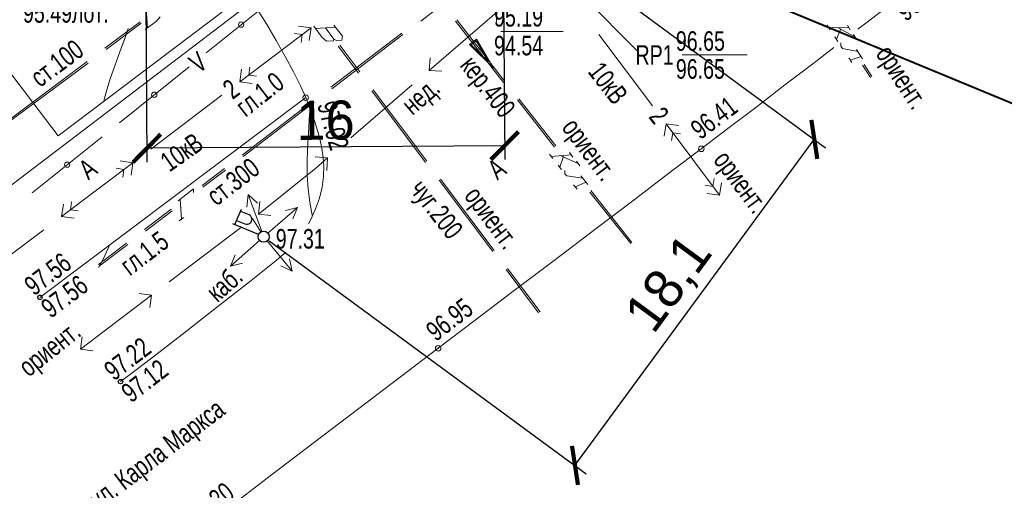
# Model space of a CAD drawing. Extents: x 471 to 2200, y -626 to -216.
# Tile 3 of 11: x 552 to 640, y -434 to -392. Entities that reach past the tile are written whole.
import ezdxf

# ---------------------------------------------------------------- set-up
doc = ezdxf.new("R2010")
doc.units = 0
doc.header["$MEASUREMENT"] = 0
doc.linetypes.add('CONTI', pattern=[0])
for name, color, linetype in [('G', 5, 'Continuous'), ('GORIZDEFAULT', 32, 'CONTI'), ('LAYER1', 7, 'Continuous'), ('NAD_MDEFAULT', 7, 'CONTI'), ('PI_OTDEFAULT', 172, 'CONTI'), ('PI_STDEFAULT', 6, 'CONTI'), ('SIT_LDEFAULT', 7, 'CONTI'), ('USLZNDEFAULT', 7, 'CONTI')]:
    doc.layers.add(name, color=color, linetype=linetype)
doc.styles.add('SHRFT', font='TXT', dxfattribs={"width": 0.75})
doc.dimstyles.new('111', dxfattribs={"dimtxt": 3.5, "dimasz": 2.5, "dimexe": 1.25, "dimexo": 0.625, "dimtad": 1, "dimtoh": 1, "dimdec": 1, "dimlfac": 0.5, "dimrnd": 0.1, "dimdsep": 46, "dimlunit": 6, "dimtxsty": 'Standard', "dimblk": 'ARCHTICK', "dimcen": 2.5, "dimadec": 0, "dimazin": 0, "dimtfac": 1, "dimtdec": 1, "dimtmove": 0, "dimatfit": 3, "dimfxl": 1, "dimtolj": 1, "dimtzin": 0, "dimarcsym": 0})

# ---------------------------------------------------------------- blocks, each defined once
blk = doc.blocks.new('BL_118')
at = {"color": 0}
blk.add_circle((0, 0), 0.2, dxfattribs=at)
blk = doc.blocks.new('BL_33')
at = {"color": 0}
for p, q in [((0, 0.5), (0, 3)), ((0, 2.8), (1.5, 2.8)), ((0.4, 2.8), (0.4, 2)), ((1.3, 2.8), (1.3, 2))]:
    blk.add_line(p, q, dxfattribs=at)
for radius in [0.5, 0]:
    blk.add_circle((0, 0), radius, dxfattribs=at)
blk.add_arc((0.85, 2), 0.45, 180, 0, dxfattribs=at)
blk = doc.blocks.new('_ArchTick')
at = {"layer": 'LAYER1', "color": 0, "const_width": 0.15}
blk.add_lwpolyline([(-0.5, -0.5), (0.5, 0.5)], dxfattribs=at)
blk = doc.blocks.new('*D44')
at = {"layer": 'Defpoints', "color": 0, "linetype": 'Continuous'}
for p in [(595.036, -382.605), (562.995, -382.84), (563.149, -403.873)]:
    blk.add_point(p, dxfattribs=at)
at = {"layer": 'G', "color": 0, "linetype": 'Continuous', "lineweight": -2}
for p, q in [((563, -383.465), (563.158, -405.123)), ((595.041, -383.23), (595.199, -404.889)), ((595.19, -403.639), (563.149, -403.873))]:
    blk.add_line(p, q, dxfattribs=at)
at = {"layer": 'G', "color": 0, "linetype": 'Continuous', "lineweight": -2, "xscale": 2.5, "yscale": 2.5, "zscale": 2.5}
for p, rotation in [((563.149, -403.873), 180.4191801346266), ((595.19, -403.639), 0.4191801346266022)]:
    blk.add_blockref('_ArchTick', p, dxfattribs=dict(at, rotation=rotation))
at = {"layer": 'G', "color": 0, "linetype": 'Continuous', "lineweight": 30, "insert": (579.152, -401.381), "char_height": 3.5, "attachment_point": 5, "rotation": 0.41918}
blk.add_mtext('\\A1;16', dxfattribs=at)
blk = doc.blocks.new('*D46')
at = {"layer": 'Defpoints', "color": 0, "linetype": 'Continuous'}
for p in [(595.036, -382.605), (622.916, -403.078), (573.606, -411.789)]:
    blk.add_point(p, dxfattribs=at)
at = {"layer": 'G', "color": 0, "linetype": 'Continuous', "lineweight": -2}
for p, q in [((595.54, -382.975), (623.924, -403.818)), ((601.486, -432.262), (622.916, -403.078)), ((574.11, -412.159), (602.494, -433.002))]:
    blk.add_line(p, q, dxfattribs=at)
at = {"layer": 'G', "color": 0, "linetype": 'Continuous', "lineweight": -2, "xscale": 2.5, "yscale": 2.5, "zscale": 2.5}
for p, rotation in [((622.916, -403.078), 53.70923580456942), ((601.486, -432.262), 233.7092358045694)]:
    blk.add_blockref('_ArchTick', p, dxfattribs=dict(at, rotation=rotation))
at = {"layer": 'G', "color": 0, "linetype": 'Continuous', "lineweight": 30, "insert": (610.052, -416.092), "char_height": 3.5, "attachment_point": 5, "rotation": 53.70924}
blk.add_mtext('\\A1;18,1', dxfattribs=at)

msp = doc.modelspace()

# ---------------------------------------------------------------- linework, layer by layer
at = {"color": 34, "lineweight": 0}
for p, q in [((592.041, -394.589), (592.671, -394.096)), ((594.203, -396.706), (592.041, -394.589)), ((592.189, -394.6), (592.646, -394.243)), ((593.735, -396.108), (592.189, -394.6)), ((592.646, -394.243), (593.735, -396.108)), ((592.671, -394.096), (594.203, -396.706))]:
    msp.add_line(p, q, dxfattribs=at)
at = {"layer": 'G', "linetype": 'Continuous', "lineweight": 40}
msp.add_line((685.925, -418.657), (596.541, -381.598), dxfattribs=at)
at = {"layer": 'GORIZDEFAULT', "color": 32, "lineweight": 0}
for points in [[(559.315, -399.66), (559.335, -399.5), (559.555, -398.64), (559.875, -397.64), (560.295, -396.48), (560.735, -395.24), (561.195, -393.96), (561.484, -393.134)], [(577.975, -409.94), (577.955, -409.86), (577.735, -408.7), (577.595, -407.5), (577.515, -406.3), (577.515, -405.12), (577.535, -403.98), (577.595, -402.96), (577.655, -402.04), (577.695, -401.28), (577.735, -400.62), (577.735, -400.26)], [(558.814, -414.554), (559.255, -413.74), (559.735, -412.7), (559.795, -412.54)]]:
    msp.add_lwpolyline(points, dxfattribs=at)
at = {"layer": 'NAD_MDEFAULT', "color": 7, "lineweight": 0}
for p, q in [((596.484, -384.512), (607.033, -395.126)), ((594.843, -393.429), (600.419, -393.429)), ((611.085, -395.518), (616.914, -395.518))]:
    msp.add_line(p, q, dxfattribs=at)
at = {"layer": 'PI_STDEFAULT', "color": 7, "lineweight": 0}
for centre in [(577.375, -399.34), (612.795, -403.92), (589.235, -421.78)]:
    msp.add_circle(centre, 0.25, dxfattribs=at)
for p in [(577.375, -399.34), (612.795, -403.92), (589.235, -421.78)]:
    msp.add_point(p, dxfattribs=at)
at = {"layer": 'SIT_LDEFAULT', "color": 1, "lineweight": 0}
msp.add_line((646.295, -334.54), (531.655, -421.92), dxfattribs=at)
at = {"layer": 'SIT_LDEFAULT', "color": 7, "lineweight": 0}
for p, q in [((572.115, -389.98), (555.195, -402.76)), ((574.715, -390.3), (568.475, -395.32)), ((563.095, -391.31), (563.195, -393.11)), ((573.875, -392.74), (572.975, -391.32)), ((587.675, -392.48), (590.055, -390.66)), ((627.755, -392.48), (630.255, -390.56)), ((564.335, -392.11), (563.995, -392.51)), ((588.435, -396.9), (594.495, -391.68)), ((594.495, -391.68), (594.415, -392.82)), ((563.995, -392.51), (562.995, -393.25)), ((577.855, -393.1), (571.475, -397.92)), ((574.735, -394.22), (573.875, -392.74)), ((577.855, -393.1), (576.735, -392.94)), ((577.695, -394.22), (577.855, -393.1)), ((578.855, -393.94), (578.095, -392.94)), ((580.055, -393.04), (578.255, -393.14)), ((579.895, -394.1), (579.155, -393.1)), ((579.895, -392.84), (580.655, -393.84)), ((624.055, -392.86), (624.335, -393.28)), ((626.015, -393.08), (624.195, -393.06)), ((625.295, -393.18), (624.895, -394.1)), ((626.555, -393.9), (625.055, -393.1)), ((625.875, -392.86), (626.135, -393.28)), ((626.8, -393.212), (627.755, -392.48)), ((555.195, -402.76), (548.315, -393.7)), ((576.355, -393.6), (577.055, -393.7)), ((577.055, -393.7), (576.955, -394.4)), ((579.235, -394.28), (578.855, -393.94)), ((579.615, -398.4), (585.975, -393.56)), ((579.715, -398.54), (586.075, -393.68)), ((580.655, -393.84), (580.595, -394.18)), ((603.615, -393.68), (608.435, -400.06)), ((625.035, -394.32), (624.755, -393.9)), ((626.415, -393.7), (626.695, -394.12)), ((575.535, -395.66), (574.735, -394.22)), ((579.855, -394.24), (579.235, -394.28)), ((579.895, -394.1), (579.855, -394.24)), ((580.135, -394.22), (579.895, -394.1)), ((580.595, -394.18), (580.135, -394.22)), ((622.775, -396.3), (624.671, -394.844)), ((625.295, -394.44), (625.295, -394.74)), ((625.295, -394.74), (625.435, -394.94)), ((625.435, -394.94), (626.835, -395.22)), ((576.275, -397.04), (575.535, -395.66)), ((588.515, -395.78), (588.435, -396.9)), ((625.995, -395.78), (626.275, -396.2)), ((627.095, -395.64), (626.135, -395.98)), ((626.695, -395.02), (627.235, -395.86)), ((566.935, -396.58), (560.695, -401.6)), ((572.375, -396.62), (572.275, -397.32)), ((620.275, -398.2), (622.775, -396.3)), ((571.475, -397.92), (571.635, -396.8)), ((572.275, -397.32), (572.975, -397.42)), ((576.895, -398.28), (576.275, -397.04)), ((588.435, -396.9), (589.555, -396.98)), ((572.595, -398.08), (571.475, -397.92)), ((577.375, -399.34), (576.895, -398.28)), ((581.419, -402.935), (586.915, -398.2)), ((617.795, -400.12), (620.275, -398.2)), ((553.575, -417.22), (577.375, -399.34)), ((569.875, -399.12), (563.495, -403.94)), ((577.755, -400.32), (577.375, -399.34)), ((571.675, -404.48), (578.035, -399.62)), ((571.775, -404.6), (578.135, -399.74)), ((615.295, -402.02), (617.795, -400.12)), ((578.135, -401.32), (577.755, -400.32)), ((578.455, -402.36), (578.135, -401.32)), ((609.635, -401.68), (609.475, -402.8)), ((609.635, -401.68), (614.435, -408.08)), ((610.755, -401.84), (609.635, -401.68)), ((559.135, -402.84), (552.895, -407.86)), ((578.715, -403.4), (578.455, -402.36)), ((610.135, -403.18), (610.235, -402.48)), ((610.235, -402.48), (610.935, -402.58)), ((612.795, -403.92), (615.295, -402.02)), ((578.915, -404.42), (578.715, -403.4)), ((578.215, -404.64), (579.335, -404.72)), ((578.995, -405.44), (578.915, -404.42)), ((599.207, -404.393), (599.507, -404.793)), ((601.167, -404.453), (599.367, -404.593)), ((600.467, -404.613), (600.127, -405.573)), ((601.767, -405.233), (600.227, -404.553)), ((601.007, -404.253), (601.307, -404.653)), ((610.015, -406.02), (612.795, -403.92)), ((561.895, -405.16), (555.515, -409.98)), ((561.895, -405.16), (560.775, -405)), ((561.735, -406.28), (561.895, -405.16)), ((578.275, -405.64), (579.335, -404.72)), ((578.975, -406.4), (578.995, -405.44)), ((579.335, -404.72), (579.255, -405.86)), ((600.287, -405.773), (599.987, -405.373)), ((601.627, -405.033), (601.927, -405.433)), ((560.395, -405.66), (561.095, -405.76)), ((561.095, -405.76), (560.995, -406.46)), ((568.104, -407.19), (570.095, -405.68)), ((568.175, -407.352), (570.195, -405.82)), ((573.135, -409.76), (578.275, -405.64)), ((578.835, -407.36), (578.975, -406.4)), ((600.567, -405.873), (600.587, -406.153)), ((600.587, -406.153), (600.747, -406.353)), ((600.747, -406.353), (602.147, -406.533)), ((602.007, -406.333), (602.627, -407.113)), ((606.795, -408.48), (610.015, -406.02)), ((601.367, -407.153), (601.687, -407.533)), ((602.467, -406.913), (601.527, -407.333)), ((613.135, -407.18), (613.835, -407.28)), ((613.835, -407.28), (613.935, -406.58)), ((614.598, -406.96), (614.438, -408.08)), ((565.951, -408.575), (567.331, -407.515)), ((567.331, -407.515), (567.331, -407.835)), ((572.235, -408.02), (572.115, -409.14)), ((573.435, -411.32), (572.235, -408.02)), ((573.055, -408.8), (572.235, -408.02)), ((578.595, -408.34), (578.835, -407.36)), ((614.438, -408.08), (613.318, -407.92)), ((555.515, -409.98), (555.675, -408.86)), ((556.415, -408.68), (556.315, -409.38)), ((566.131, -408.415), (566.251, -410.215)), ((573.255, -408.64), (573.135, -409.76)), ((578.255, -409.3), (578.595, -408.34)), ((603.275, -411.14), (606.795, -408.48)), ((556.315, -409.38), (557.015, -409.48)), ((562.935, -411.14), (565.315, -409.32)), ((563.035, -411.28), (565.415, -409.46)), ((573.135, -409.76), (574.255, -409.88)), ((573.995, -411.46), (576.635, -409.16)), ((576.635, -409.16), (575.555, -409.44)), ((576.215, -410.2), (576.635, -409.16)), ((577.835, -410.26), (578.255, -409.3)), ((556.635, -410.14), (555.515, -409.98)), ((566.051, -410.375), (566.451, -410.075)), ((573.353, -411.354), (572.615, -410.16)), ((577.632, -410.627), (577.835, -410.26)), ((553.915, -411.18), (550.555, -413.72)), ((565.155, -415.82), (571.535, -410.98)), ((599.615, -413.92), (603.275, -411.14)), ((558.817, -414.276), (561.335, -412.36)), ((558.915, -414.405), (561.435, -412.48)), ((573.235, -412.12), (570.635, -414.44)), ((573.935, -412.16), (576.175, -414.86)), ((571.055, -413.4), (570.635, -414.44)), ((574.735, -413.92), (575.589, -413.179)), ((570.635, -414.44), (571.715, -414.16)), ((572.355, -415.82), (574.735, -413.92)), ((576.175, -414.86), (575.915, -413.76)), ((595.935, -416.7), (599.615, -413.92)), ((575.155, -414.4), (576.175, -414.86)), ((569.395, -418.14), (572.355, -415.82)), ((562.455, -416.88), (563.575, -417.02)), ((592.435, -419.36), (595.935, -416.7)), ((557.195, -421.86), (563.575, -417.02)), ((563.575, -417.02), (563.415, -418.14)), ((566.315, -420.54), (569.395, -418.14)), ((589.235, -421.78), (592.435, -419.36)), ((557.355, -420.74), (557.195, -421.86)), ((563.555, -422.66), (566.315, -420.54)), ((557.195, -421.86), (558.315, -422.02)), ((585.875, -424.34), (589.235, -421.78)), ((561.555, -424.18), (563.555, -422.66)), ((560.795, -424.76), (561.555, -424.18)), ((582.015, -427.26), (585.875, -424.34)), ((578.055, -430.28), (582.015, -427.26)), ((574.315, -433.12), (578.055, -430.28)), ((571.215, -435.48), (574.315, -433.12))]:
    msp.add_line(p, q, dxfattribs=at)
at = {"layer": 'SIT_LDEFAULT', "color": 3, "lineweight": 0}
for p, q in [((559.395, -394.9), (562.547, -392.562)), ((559.495, -395.04), (562.637, -392.683)), ((580.275, -394.74), (582.095, -397.14)), ((580.415, -394.64), (582.215, -397.04)), ((550.568, -401.52), (557.795, -396.1)), ((550.654, -401.631), (557.895, -396.24)), ((583.295, -398.74), (588.095, -405.14)), ((583.415, -398.64), (588.215, -405.04)), ((589.315, -406.72), (594.115, -413.12)), ((589.435, -406.64), (594.255, -413.02)), ((595.315, -414.72), (598.232, -418.609)), ((595.455, -414.62), (598.37, -418.506))]:
    msp.add_line(p, q, dxfattribs=at)
at = {"layer": 'SIT_LDEFAULT', "color": 34, "lineweight": 0}
for p, q in [((590.775, -392.48), (595.095, -397.98)), ((590.895, -392.38), (595.215, -397.88)), ((627.235, -396.44), (627.955, -397.52)), ((627.375, -396.36), (628.075, -397.44)), ((596.335, -399.54), (599.656, -403.768)), ((596.455, -399.44), (599.768, -403.657)), ((602.824, -407.789), (606.484, -412.392)), ((602.912, -407.658), (606.582, -412.315))]:
    msp.add_line(p, q, dxfattribs=at)
at = {"layer": 'SIT_LDEFAULT', "color": 7, "lineweight": 0}
for centre in [(571.595, -392.8), (563.815, -399.08), (556.015, -405.34)]:
    msp.add_circle(centre, 0.24, dxfattribs=at)

# ---------------------------------------------------------------- block references
at = {"layer": 'USLZNDEFAULT', "color": 7, "lineweight": 0, "rotation": 67.12582215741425}
msp.add_blockref('BL_33', (573.613, -411.789), dxfattribs=at)
at = {"layer": 'USLZNDEFAULT', "color": 7, "lineweight": 0}
for p in [(553.575, -417.22), (560.795, -424.76)]:
    msp.add_blockref('BL_118', p, dxfattribs=at)

# ---------------------------------------------------------------- texts
at = {"layer": 'NAD_MDEFAULT', "color": 7, "lineweight": 0, "style": 'SHRFT', "width": 0.75}
for s, rotation, p in [(' 96.13', 37.44035, (630.72, -392.877)), ('ст.100', 36.81449, (553.575, -398.481)), ('ориент.', 303.27797, (628.352, -395.409)), ('V', 37, (567.786, -397.225)), ('кер.400', 308.29141, (591.106, -396.482)), ('10кВ', 308, (602.568, -397.04)), ('гл.1.0', 38, (571.989, -401.143)), ('2', 37, (570.823, -399.557)), ('нед.', 40.73739, (586.929, -400.984)), ('2', 308, (608.022, -401.081)), ('ориент.', 306.8978, (600.226, -402.032)), ('10кВ', 35, (565.17, -406.048)), ('ст.300', 37.47768, (569.372, -409.104)), ('ориент.', 306.8978, (613.797, -404.94)), ('А', 37, (557.91, -406.749)), ('А', 37, (594.537, -406.768)), ('чуг.200', 308, (586.595, -407.56)), ('ориент.', 306.8978, (591.488, -408.149)), ('гл.1.5', 37.31646, (561.629, -415.349)), (' 97.56', 37, (552.658, -417.439)), ('каб.', 41.28046, (569.457, -417.737)), (' 97.56', 37, (554.155, -419.442)), ('ориент.', 38.46434, (552.563, -424.414)), (' 97.22', 37.46199, (559.818, -425.047)), (' 97.12', 37.46199, (561.358, -427.017)), ('ул. Карла Маркса', 37.19441, (558.846, -436.29)), (' 97.20', 37.3208, (567.255, -438.012))]:
    msp.add_text(s, height=1.75, rotation=rotation, dxfattribs=at).set_placement(p)
for s, p in [(' 95.49лот.', (551.573, -392.626)), (' 95.19', (593.751, -392.974)), (' 94.54', (593.751, -395.554)), (' 96.65', (610.031, -395.143)), (' RP1', (606.416, -396.393)), (' 96.65', (610.031, -397.643))]:
    msp.add_text(s, height=1.75, dxfattribs=at).set_placement(p)
at = {"layer": 'PI_OTDEFAULT', "color": 7, "lineweight": 0, "style": 'SHRFT', "width": 0.75}
for s, rotation, p in [('96.41', 37.09541, (612.712, -403.155)), ('97.02', 286.11638, (578.388, -399.972)), ('96.95', 37.34723, (589.024, -421.224))]:
    msp.add_text(s, height=1.75, rotation=rotation, dxfattribs=at).set_placement(p)
msp.add_text('97.31', height=1.75, dxfattribs=at).set_placement((574.691, -412.851))

# ---------------------------------------------------------------- dimensions: what is measured, and where the dimension line sits
at = {"layer": 'G', "linetype": 'Continuous', "lineweight": 30}
for p1, p2, distance, picture, middle in [((595.036, -382.605), (562.995, -382.84), 21.034, '*D44', (579.152, -401.381)), ((573.606, -411.789), (595.036, -382.605), -34.589, '*D46', (610.052, -416.092))]:
    dim = msp.add_aligned_dim(p1=p1, p2=p2, distance=distance, dimstyle='111', dxfattribs=at)
    dim.commit()
    dim.dimension.update_dxf_attribs({"geometry": picture, "text_midpoint": middle})

doc.saveas('drawing.dxf')
